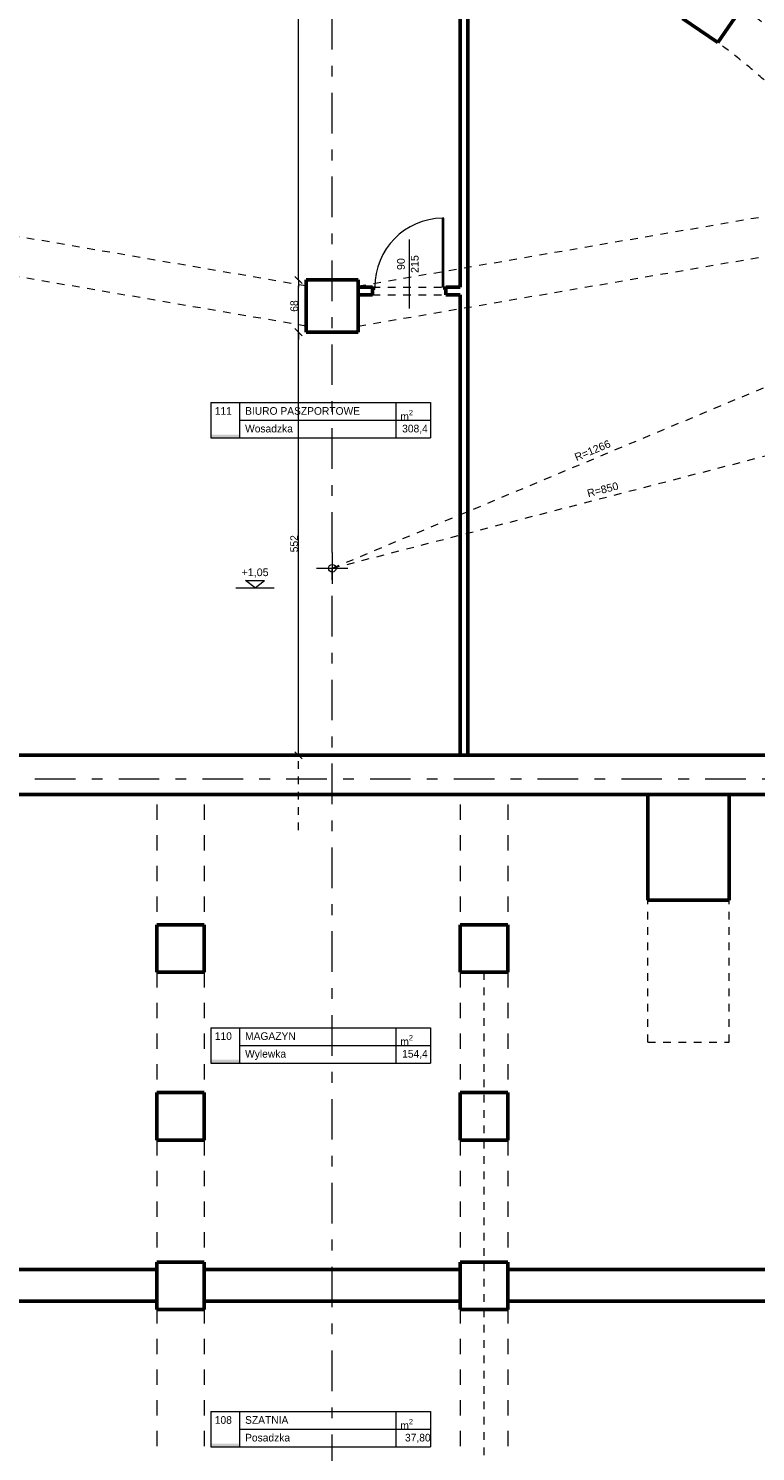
# Model space of a CAD drawing. Header units: inches. Extents: x -21887 to 84279, y -131485 to 67836.
# Tile 121 of 256: x 24766 to 34256, y 490 to 19050. Entities that reach past the tile are written whole.
import ezdxf

# ---------------------------------------------------------------- set-up
doc = ezdxf.new("R2010")
doc.units = ezdxf.units.IN
doc.header["$MEASUREMENT"] = 0
for name, pattern in [('Dashed', [400, 200, -200]), ('Dashed copy', [200, 100, -100]), ('Double Dashed', [1093.611073, 529.166651, -211.666656, 141.111112, -211.666656]), ('Long Dashed', [1058.333302, 634.99999, -423.333311])]:
    doc.linetypes.add(name, pattern=pattern)
doc.layers.get('0').update_dxf_attribs({"lineweight": 13})
doc.layers.get('Defpoints').update_dxf_attribs({"lineweight": 13})
for name, color, linetype, lineweight in [('AI_MURY', 7, 'Continuous', 53), ('Dimensioning', 7, 'Continuous', 13), ('dzialowki', 7, 'Continuous', 53), ('OPISY TABELKI', 7, 'Continuous', 13), ('PODCIAGI', 7, 'Continuous', 13)]:
    doc.layers.add(name, color=color, linetype=linetype, lineweight=lineweight)
doc.styles.add('GENERATED_STYLE_7', font='txt')
doc.styles.add('GENERATED_STYLE_8', font='txt')
doc.styles.add('GENERATED_STYLE_9', font='txt')
doc.styles.add('Style-Courier New', font='txt')
doc.dimstyles.new('Dimstyle_4', dxfattribs={"dimtxt": 100, "dimasz": 95, "dimexe": 0, "dimexo": 0, "dimgap": 0.09, "dimtad": 1, "dimdec": 0, "dimlfac": 0.1, "dimzin": 0, "dimdsep": 46, "dimlunit": 5, "dimtxsty": 'GENERATED_STYLE_7', "dimblk": 'ARROWHEAD_6', "dimcen": 0.09, "dimclrd": 161, "dimclre": 161, "dimclrt": 7, "dimadec": 0, "dimazin": 0, "dimtfac": 1, "dimtdec": 0, "dimtmove": 0, "dimatfit": 3, "dimfxl": 0, "dimtolj": 1, "dimtzin": 0, "dimarcsym": 0})

# ---------------------------------------------------------------- blocks, each defined once
blk = doc.blocks.new('ARROWHEAD_6')
at = {"color": 0, "linetype": 'Continuous'}
for p, q in [((0, 0), (-1, 0)), ((-0.5, -0.5), (0.5, 0.5))]:
    blk.add_line(p, q, dxfattribs=at)
blk = doc.blocks.new('*U918')
at = {"layer": 'Defpoints', "color": 0, "linetype": 'Continuous'}
for p in [(28290, 15090), (28391, 15090), (28290, 9570)]:
    blk.add_point(p, dxfattribs=at)
at = {"layer": 'Dimensioning', "color": 161, "linetype": 'Continuous', "lineweight": -2}
for p, q in [((28290, 15090), (28290, 15090)), ((28290, 9665), (28290, 14995))]:
    blk.add_line(p, q, dxfattribs=at)
at = {"layer": 'Dimensioning', "color": 161, "linetype": 'Continuous', "lineweight": -2, "xscale": 95, "yscale": 95, "zscale": 95}
for p, rotation in [((28290, 15090), 90), ((28290, 9570), 270)]:
    blk.add_blockref('ARROWHEAD_6', p, dxfattribs=dict(at, rotation=rotation))
at = {"layer": 'Dimensioning', "color": 7, "linetype": 'Continuous', "insert": (28234, 12330), "char_height": 100, "attachment_point": 5, "rotation": 90, "style": 'GENERATED_STYLE_7'}
blk.add_mtext('552', dxfattribs=at)
blk = doc.blocks.new('*D3438')
at = {"layer": 'Defpoints'}
for p in [(28290, 15090), (28391, 15090), (28290, 12330), (28290, 9570)]:
    blk.add_point(p, dxfattribs=at)
at = {"layer": 'Dimensioning', "color": 161, "linetype": 'Continuous'}
blk.add_blockref('*U918', (0, 0), dxfattribs=at)
blk = doc.blocks.new('*U919')
at = {"layer": 'Defpoints', "color": 0, "linetype": 'Continuous'}
for p in [(28290, 15770), (28391, 15770), (28391, 15090)]:
    blk.add_point(p, dxfattribs=at)
at = {"layer": 'Dimensioning', "color": 161, "linetype": 'Continuous', "lineweight": -2}
for p, q in [((28290, 15770), (28290, 15770)), ((28290, 15185), (28290, 15675)), ((28290, 15090), (28290, 15090))]:
    blk.add_line(p, q, dxfattribs=at)
at = {"layer": 'Dimensioning', "color": 161, "linetype": 'Continuous', "lineweight": -2, "xscale": 95, "yscale": 95, "zscale": 95}
for p, rotation in [((28290, 15770), 90), ((28290, 15090), 270)]:
    blk.add_blockref('ARROWHEAD_6', p, dxfattribs=dict(at, rotation=rotation))
at = {"layer": 'Dimensioning', "color": 7, "linetype": 'Continuous', "insert": (28234, 15430), "char_height": 100, "attachment_point": 5, "rotation": 90, "style": 'GENERATED_STYLE_7'}
blk.add_mtext('68', dxfattribs=at)
blk = doc.blocks.new('*D3439')
at = {"layer": 'Defpoints'}
for p in [(28290, 15770), (28391, 15770), (28290, 15430), (28391, 15090)]:
    blk.add_point(p, dxfattribs=at)
at = {"layer": 'Dimensioning', "color": 161, "linetype": 'Continuous'}
blk.add_blockref('*U919', (0, 0), dxfattribs=at)
blk = doc.blocks.new('*U920')
at = {"layer": 'Defpoints', "color": 0, "linetype": 'Continuous'}
for p in [(28290, 24669), (28731, 24669), (28391, 15770)]:
    blk.add_point(p, dxfattribs=at)
at = {"layer": 'Dimensioning', "color": 161, "linetype": 'Continuous', "lineweight": -2}
for p, q in [((28290, 24669), (28290, 24669)), ((28290, 15865), (28290, 24574)), ((28290, 15770), (28290, 15770))]:
    blk.add_line(p, q, dxfattribs=at)
at = {"layer": 'Dimensioning', "color": 161, "linetype": 'Continuous', "lineweight": -2, "xscale": 95, "yscale": 95, "zscale": 95}
for p, rotation in [((28290, 24669), 90), ((28290, 15770), 270)]:
    blk.add_blockref('ARROWHEAD_6', p, dxfattribs=dict(at, rotation=rotation))
at = {"layer": 'Dimensioning', "color": 7, "linetype": 'Continuous', "insert": (28234, 20219), "char_height": 100, "attachment_point": 5, "rotation": 90, "style": 'GENERATED_STYLE_7'}
blk.add_mtext('890', dxfattribs=at)
blk = doc.blocks.new('*D3440')
at = {"layer": 'Defpoints'}
for p in [(28290, 24669), (28731, 24669), (28290, 20219), (28391, 15770)]:
    blk.add_point(p, dxfattribs=at)
at = {"layer": 'Dimensioning', "color": 161, "linetype": 'Continuous'}
blk.add_blockref('*U920', (0, 0), dxfattribs=at)

msp = doc.modelspace()

# ---------------------------------------------------------------- hatches: boundary and pattern name
at = {"layer": 'OPISY TABELKI', "extrusion": (0, 0, -1)}
for points in [[(-27521.3, 13710.9), (-27521.3, 13753), (-27144.9, 13753), (-27144.9, 13710.9)], [(-27521.3, 5556.7), (-27521.3, 5598.8), (-27144.9, 5598.8), (-27144.9, 5556.7)], [(-27521.3, 550.4), (-27521.3, 592.6), (-27144.9, 592.6), (-27144.9, 550.4)]]:
    msp.add_hatch(color=7, dxfattribs=at).paths.add_polyline_path(points, flags=16)

# ---------------------------------------------------------------- linework, layer by layer
at = {"layer": 'AI_MURY', "color": 7, "linetype": 'Continuous'}
for p, q in [((34080.7, 19327.6), (33764.3, 18865.6)), ((33764.3, 18865.6), (33302.3, 19182)), ((28390.5, 15770.3), (28390.5, 15090.3)), ((28390.5, 15770.3), (29070.5, 15770.3)), ((29070.5, 15770.3), (29070.5, 15090.3)), ((28390.5, 15090.3), (29070.5, 15090.3)), ((36221.6, 9570.3), (21239.4, 9570.3)), ((41461.6, 9060.7), (15640.5, 9060.7)), ((32850.5, 7680.7), (32850.5, 9060.7)), ((33910.5, 7680.7), (33910.5, 9060.7)), ((32850.5, 7680.7), (33910.5, 7680.7)), ((26440.5, 6740.7), (26440.5, 7360.7)), ((27060.5, 7360.7), (26440.5, 7360.7)), ((27060.5, 6740.7), (27060.5, 7360.7)), ((30400.5, 7360.7), (31020.5, 7360.7)), ((30400.5, 6740.7), (30400.5, 7360.7)), ((31020.5, 6740.7), (31020.5, 7360.7)), ((27060.5, 6740.7), (26440.5, 6740.7)), ((30400.5, 6740.7), (31020.5, 6740.7)), ((26440.5, 4550.7), (26440.5, 5170.7)), ((27060.5, 5170.7), (26440.5, 5170.7)), ((27060.5, 4550.7), (27060.5, 5170.7)), ((30400.5, 4550.7), (30400.5, 5170.7)), ((31020.5, 5170.7), (30400.5, 5170.7)), ((31020.5, 4550.7), (31020.5, 5170.7)), ((27060.5, 4550.7), (26440.5, 4550.7)), ((31020.5, 4550.7), (30400.5, 4550.7)), ((21910.5, 2862.9), (26440.5, 2862.9)), ((26440.5, 2340.7), (26440.5, 2960.7)), ((27060.5, 2960.7), (26440.5, 2960.7)), ((27060.5, 2340.7), (27060.5, 2960.7)), ((27060.5, 2862.9), (30400.5, 2862.9)), ((30400.5, 2340.7), (30400.5, 2960.7)), ((31020.5, 2960.7), (30400.5, 2960.7)), ((31020.5, 2340.7), (31020.5, 2960.7)), ((31020.5, 2862.9), (35550.5, 2862.9)), ((21910.5, 2450.7), (26440.5, 2450.7)), ((27060.5, 2450.7), (30400.5, 2450.7)), ((31020.5, 2450.7), (35550.5, 2450.7)), ((27060.5, 2340.7), (26440.5, 2340.7)), ((31020.5, 2340.7), (30400.5, 2340.7))]:
    msp.add_line(p, q, dxfattribs=at)
at = {"layer": 'dzialowki', "color": 12, "linetype": 'Continuous'}
for p, q in [((30399.4, 15676.5), (30399.4, 19316.7)), ((30499.4, 9570.3), (30499.4, 19316.7)), ((29070.5, 15676.5), (29255, 15676.5)), ((29255, 15676.5), (29255, 15576.5)), ((30215, 15676.5), (30215, 15576.5)), ((30215, 15676.5), (30399.4, 15676.5)), ((29070.5, 15576.5), (29255, 15576.5)), ((30215, 15576.5), (30399.4, 15576.5)), ((30399.4, 9570.3), (30399.4, 15576.5))]:
    msp.add_line(p, q, dxfattribs=at)
at = {"layer": 'OPISY TABELKI', "color": 7, "linetype": 'Continuous'}
for p, q in [((27144.9, 14171.6), (30014.7, 14171.6)), ((27144.9, 14171.6), (27144.9, 13710.9)), ((27521.3, 14171.6), (27521.3, 13710.9)), ((29560.6, 14171.6), (29560.6, 13710.9)), ((30014.7, 14171.6), (30014.7, 13710.9)), ((27521.3, 13941.2), (30014.7, 13941.2)), ((27144.9, 13710.9), (30014.7, 13710.9)), ((27144.9, 6017.4), (30014.7, 6017.4)), ((27144.9, 6017.4), (27144.9, 5556.7)), ((27521.3, 6017.4), (27521.3, 5556.7)), ((29560.6, 6017.4), (29560.6, 5556.7)), ((30014.7, 6017.4), (30014.7, 5556.7)), ((27521.3, 5787.1), (30014.7, 5787.1)), ((27144.9, 5556.7), (30014.7, 5556.7)), ((27144.9, 1011.2), (30014.7, 1011.2)), ((27144.9, 1011.2), (27144.9, 550.4)), ((27521.3, 1011.2), (27521.3, 550.4)), ((29560.6, 1011.2), (29560.6, 550.4)), ((30014.7, 1011.2), (30014.7, 550.4)), ((27521.3, 780.8), (30014.7, 780.8)), ((27144.9, 550.4), (30014.7, 550.4))]:
    msp.add_line(p, q, dxfattribs=at)
at = {"layer": 'PODCIAGI', "color": 7, "linetype": 'Double Dashed'}
for p, q in [((28730.5, -51215.4), (28730.5, 65607.1)), ((82247, 9260.7), (-13376.4, 9260.7))]:
    msp.add_line(p, q, dxfattribs=at)
at = {"layer": 'PODCIAGI', "color": 9, "linetype": 'Dashed copy'}
for p, q in [((28290, 8592.3), (28290, 25548.8)), ((28730.5, 12010.7), (40408.9, 16893.2)), ((28730.5, 12010.7), (36963.2, 14144)), ((30710.5, 6740.7), (30710.5, -14365.1))]:
    msp.add_line(p, q, dxfattribs=at)
at = {"layer": 'PODCIAGI', "color": 7, "linetype": 'Dashed copy'}
for p, q in [((28390.5, 15691.9), (21725.5, 16833.4)), ((29070.5, 15691.9), (35735.5, 16833.4)), ((28390.5, 15168.6), (21423.3, 16361.9)), ((29070.5, 15168.6), (36037.7, 16361.9)), ((32850.5, 5830.7), (32850.5, 7680.7)), ((33910.5, 5830.7), (33910.5, 7680.7)), ((32850.5, 5830.7), (33910.5, 5830.7))]:
    msp.add_line(p, q, dxfattribs=at)
at = {"layer": 'PODCIAGI', "color": 5, "linetype": 'Continuous'}
for p, q in [((30170, 15676.5), (30170, 16576.5)), ((30185, 16576.5), (30170, 16576.5)), ((30185, 15676.5), (30185, 16576.5)), ((29735, 16298.2), (29735, 15398.2)), ((29285, 15676.5), (29255, 15676.5)), ((29285, 15646.5), (29255, 15646.5)), ((29285, 15646.5), (29285, 15676.5)), ((30185, 15676.5), (30170, 15676.5)), ((30215, 15676.5), (30185, 15676.5)), ((30185, 15646.5), (30185, 15676.5)), ((30215, 15646.5), (30185, 15646.5))]:
    msp.add_line(p, q, dxfattribs=at)
at = {"layer": 'PODCIAGI', "color": 5, "linetype": 'Dashed copy'}
for p, q in [((29255, 15676.5), (30215, 15676.5)), ((29255, 15576.5), (30215, 15576.5))]:
    msp.add_line(p, q, dxfattribs=at)
at = {"layer": 'PODCIAGI', "color": 9, "linetype": 'Continuous'}
for p, q in [((28730.5, 12215.3), (28730.5, 11806.1)), ((28525.9, 12010.7), (28935.1, 12010.7))]:
    msp.add_line(p, q, dxfattribs=at)
at = {"layer": 'PODCIAGI', "color": 9, "linetype": 'Long Dashed'}
for p, q in [((27474.6, 11754.3), (27974.5, 11754.3)), ((27723.7, 11754.3), (27600.1, 11850.1)), ((27600.1, 11850.1), (27847.4, 11850.1)), ((27723.7, 11754.3), (27847.4, 11850.1))]:
    msp.add_line(p, q, dxfattribs=at)
at = {"layer": 'PODCIAGI', "color": 49, "linetype": 'Dashed'}
for p, q in [((26440.5, 8930.7), (26440.5, 7360.7)), ((27060.5, 8930.7), (27060.5, 7360.7)), ((30400.5, 8930.7), (30400.5, 7360.7)), ((31020.5, 8930.7), (31020.5, 7360.7)), ((26440.5, 6740.7), (26440.5, 5170.7)), ((27060.5, 6740.7), (27060.5, 5170.7)), ((30400.5, 6740.7), (30400.5, 5170.7)), ((31020.5, 6740.7), (31020.5, 5170.7)), ((26440.5, 4550.7), (26440.5, 2960.7)), ((27060.5, 4550.7), (27060.5, 2960.7)), ((30400.5, 4550.7), (30400.5, 2960.7)), ((31020.5, 4550.7), (31020.5, 2960.7)), ((26440.5, 2360.7), (26440.5, -199.3)), ((27060.5, 2360.7), (27060.5, -199.3)), ((30400.5, 2360.7), (30400.5, -199.3)), ((31020.5, 2360.7), (31020.5, -199.3))]:
    msp.add_line(p, q, dxfattribs=at)
at = {"layer": 'PODCIAGI', "color": 7, "linetype": 'Continuous'}
msp.add_circle((28730.5, 12010.7), 50, dxfattribs=at)
at = {"layer": 'PODCIAGI', "color": 7, "linetype": 'Dashed copy'}
for radius in [9064.3, 8504.6]:
    msp.add_arc((28730.5, 12010.7), radius, 0, 180, dxfattribs=at)
at = {"layer": 'PODCIAGI', "color": 7, "linetype": 'Continuous'}
msp.add_arc((30185, 15676.5), 900.1, 90.95484, 180, dxfattribs=at)

# ---------------------------------------------------------------- texts
at = {"layer": 'OPISY TABELKI', "color": 7, "char_height": 100, "attachment_point": 1}
for s, insert, width, style in [('111', (27197.6, 14112.1), 323.775, 'GENERATED_STYLE_8'), ('BIURO PASZPORTOWE ', (27593.2, 14112.1), 2409.415, 'GENERATED_STYLE_9'), ('\\A1;m\\H70.000000;\\S2^  ;', (29619.5, 14075.5), 323.775, 'GENERATED_STYLE_9'), ('Wosadzka ', (27593.2, 13881.8), 2409.415, 'GENERATED_STYLE_9'), ('308,4     ', (29643.1, 13881.8), 424.969, 'GENERATED_STYLE_9'), ('110', (27197.6, 5958), 323.775, 'GENERATED_STYLE_8'), ('MAGAZYN ', (27593.2, 5958), 2409.415, 'GENERATED_STYLE_9'), ('\\A1;m\\H70.000000;\\S2^  ;', (29619.5, 5921.3), 323.775, 'GENERATED_STYLE_9'), ('Wylewka ', (27593.2, 5727.6), 2409.415, 'GENERATED_STYLE_9'), ('154,4     ', (29643.1, 5727.6), 424.969, 'GENERATED_STYLE_9'), ('108', (27197.6, 951.7), 323.775, 'GENERATED_STYLE_8'), ('SZATNIA ', (27593.2, 951.7), 2409.415, 'GENERATED_STYLE_9'), ('\\A1;m\\H70.000000;\\S2^  ;', (29619.5, 915.1), 323.775, 'GENERATED_STYLE_9'), ('Posadzka  ', (27593.2, 721.3), 2409.415, 'GENERATED_STYLE_9'), (' 37,80     ', (29643.1, 721.3), 424.969, 'GENERATED_STYLE_9')]:
    msp.add_mtext(s, dxfattribs=dict(at, insert=insert, width=width, style=style))
at = {"layer": 'PODCIAGI', "color": 5, "insert": (29577.4, 15977.5), "char_height": 100, "width": 704.483, "attachment_point": 2, "rotation": 90, "line_spacing_factor": 1.079165, "style": 'GENERATED_STYLE_7'}
msp.add_mtext('\\fArial|b0|i0|c238|p39;90\\P215', dxfattribs=at)
at = {"layer": 'PODCIAGI', "color": 5, "char_height": 100, "width": 2181.934, "attachment_point": 1, "style": 'GENERATED_STYLE_7'}
for s, insert, rotation in [('\\fArial|b0|i0|c238|p39;\\H100.000000;R=1266', (31880.8, 13498.6), 22.68882), ('\\fArial|b0|i0|c238|p39;\\H100.000000;R=850', (32047.3, 13032.9), 14.52706)]:
    msp.add_mtext(s, dxfattribs=dict(at, insert=insert, rotation=rotation))
at = {"layer": 'PODCIAGI', "color": 9, "insert": (27723.7, 12007.6), "char_height": 100, "width": 614.783, "attachment_point": 2, "style": 'GENERATED_STYLE_7'}
msp.add_mtext('\\fArial|b0|i0|c238|p39;+1,05', dxfattribs=at)

# ---------------------------------------------------------------- dimensions: what is measured, and where the dimension line sits
at = {"layer": 'Dimensioning', "color": 161, "linetype": 'Continuous'}
for base, p1, p2, picture, middle in [((28290, 24668.7), (28390.5, 15770.3), (28730.5, 24668.7), '*D3440', (28290, 20219.5)), ((28290, 15770.3), (28390.5, 15090.3), (28390.5, 15770.3), '*D3439', (28290, 15430.3)), ((28290, 15090.3), (28290, 9570.3), (28390.5, 15090.3), '*D3438', (28290, 12330.3))]:
    dim = msp.add_linear_dim(base=base, p1=p1, p2=p2, angle=90, dimstyle='Dimstyle_4', override={"dimtxsty": 'Style-Courier New', "dimclrd": 0, "dimclre": 161, "dimlwe": 0}, dxfattribs=at)
    dim.commit()
    dim.dimension.update_dxf_attribs({"geometry": picture, "text_midpoint": middle, "dimtype": 128})

doc.saveas('drawing.dxf')
